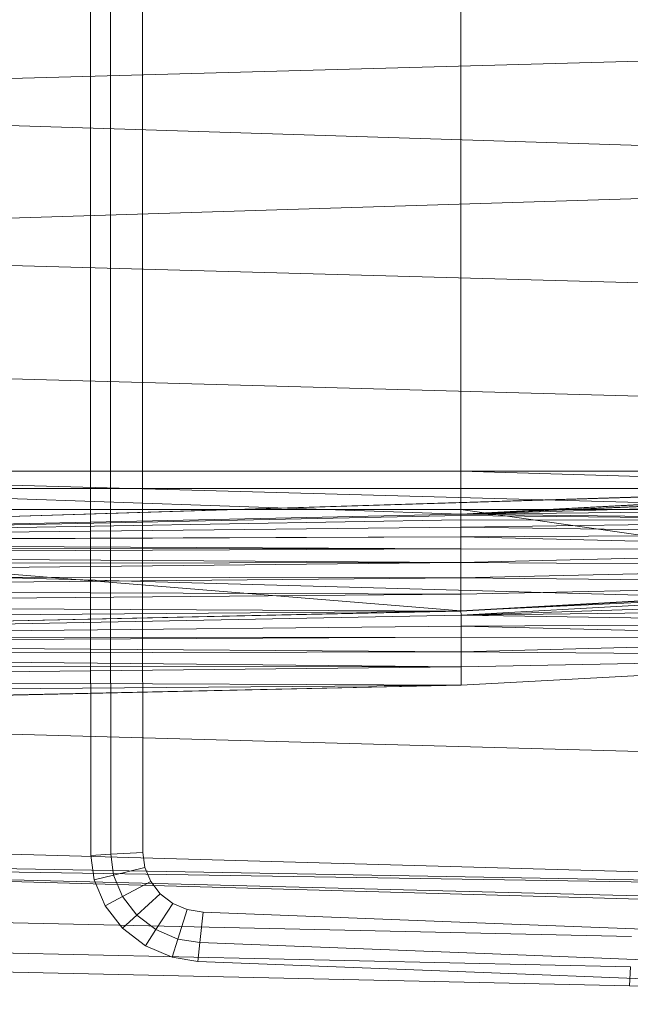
# Model space of a CAD drawing. Header units: metres. Extents: x 397.7 to 427.5, y 12.7 to 28.4.
# Tile 88 of 126: x 407.737 to 407.874, y 27.045 to 27.265. Entities that reach past the tile are written whole.
import ezdxf

# ---------------------------------------------------------------- set-up
doc = ezdxf.new("R2010")
doc.units = ezdxf.units.M
doc.layers.add('A-DETL-____-MBND', color=7, linetype='Continuous', lineweight=18)

# ---------------------------------------------------------------- blocks, each defined once
blk = doc.blocks.new('Family - Inodor P5-151237-08_TEL_P5')
at = {"layer": 'A-DETL-____-MBND', "color": 253, "true_color": 0xaaaaaa}
for p, q in [((0.19876, 0.12377), (0.19876, 0.27623)), ((0.19876, 0.12377), (0.19876, 0.27623)), ((0.2032, 0.12377), (0.2032, 0.27623)), ((0.2032, 0.12377), (0.2032, 0.27623)), ((0.2104, 0.27622), (0.2104, 0.12377)), ((0.2104, 0.27622), (0.2104, 0.12377)), ((0.2104, 0.27622), (0.2104, 0.12377)), ((0.2104, 0.12377), (0.2104, 0.27622)), ((0.28176, 0.13288), (0.28176, 0.26697)), ((0.28176, 0.13288), (0.28176, 0.26697)), ((0.28176, 0.26697), (0.28176, 0.13288)), ((0.28176, 0.13288), (0.28176, 0.26697)), ((0.51095, 0.22997), (0.00127, 0.2159)), ((0.51095, 0.19991), (0.00127, 0.2159)), ((0.51095, 0.19991), (0.00127, 0.18393)), ((0.51095, 0.16986), (0.00127, 0.18393)), ((0.51095, 0.14444), (0.00127, 0.15852)), ((0.51095, 0.12067), (0.00127, 0.13475)), ((0.52327, 0.1334), (0.00127, 0.11723)), ((0.28176, 0.13288), (0.00186, 0.13288)), ((0.28176, 0.13288), (0.00186, 0.13288)), ((0.28176, 0.12326), (0.00186, 0.13288)), ((0.28176, 0.12326), (0.00186, 0.13288)), ((0.00186, 0.13288), (0.28176, 0.13288)), ((0.28176, 0.13288), (0.00186, 0.13288)), ((0.00187, 0.11726), (0.52327, 0.1334)), ((0.00187, 0.11726), (0.52327, 0.1334)), ((0.00187, 0.11726), (0.51154, 0.13288)), ((0.00187, 0.11726), (0.51154, 0.13288)), ((0.39665, 0.13288), (0.28176, 0.13288)), ((0.28176, 0.13288), (0.28176, 0.12326)), ((0.39665, 0.1296), (0.28176, 0.13288)), ((0.39665, 0.13288), (0.28176, 0.13288)), ((0.39665, 0.1296), (0.28176, 0.13288)), ((0.28176, 0.12326), (0.28176, 0.13288)), ((0.28176, 0.12326), (0.51154, 0.13288)), ((0.28176, 0.12326), (0.51154, 0.13288)), ((0.28176, 0.13288), (0.39665, 0.13288)), ((0.28176, 0.13288), (0.28176, 0.12899)), ((0.39665, 0.13288), (0.28176, 0.13288)), ((0.28176, 0.12899), (0.28176, 0.13288)), ((0.00186, 0.12899), (0.28176, 0.12899)), ((0.28176, 0.12899), (0.00186, 0.12899)), ((0.39665, 0.1296), (0.28176, 0.12326)), ((0.28176, 0.12326), (0.39665, 0.1296)), ((0.28176, 0.12326), (0.39665, 0.1296)), ((0.28176, 0.12326), (0.39665, 0.1296)), ((0.39665, 0.12929), (0.28176, 0.12326)), ((0.28176, 0.12326), (0.39665, 0.12929)), ((0.28176, 0.12899), (0.39665, 0.12899)), ((0.28176, 0.12899), (0.28176, 0.12431)), ((0.39665, 0.12899), (0.28176, 0.12899)), ((0.28176, 0.12431), (0.28176, 0.12899)), ((0.39665, 0.12831), (0.28176, 0.12326)), ((0.28176, 0.12326), (0.39665, 0.12831)), ((0.39665, 0.12671), (0.28176, 0.12326)), ((0.28176, 0.12326), (0.39665, 0.12671)), ((0.00186, 0.12431), (0.28176, 0.12431)), ((0.28176, 0.12431), (0.00186, 0.12431)), ((0.28175, 0.10165), (0.00186, 0.12431)), ((0.28175, 0.10165), (0.00186, 0.12431)), ((0.1988, 0.04683), (0.19876, 0.12377)), ((0.1988, 0.04683), (0.19876, 0.12377)), ((0.20325, 0.0471), (0.2032, 0.12377)), ((0.20325, 0.0471), (0.2032, 0.12377)), ((0.2104, 0.12377), (0.21044, 0.04754)), ((0.2104, 0.12377), (0.21044, 0.04754)), ((0.2104, 0.12377), (0.21044, 0.04754)), ((0.21044, 0.04754), (0.2104, 0.12377)), ((0.28176, 0.12431), (0.28175, 0.10165)), ((0.28175, 0.10165), (0.28176, 0.12431)), ((0.39665, 0.12454), (0.28176, 0.12326)), ((0.28176, 0.12326), (0.39665, 0.12454)), ((0.28176, 0.12431), (0.39665, 0.12431)), ((0.39665, 0.12431), (0.28176, 0.12431)), ((0.39665, 0.10799), (0.28176, 0.12431)), ((0.39665, 0.10799), (0.28176, 0.12431)), ((0.28176, 0.12326), (0.00187, 0.11726)), ((0.00187, 0.11726), (0.28176, 0.12326)), ((0.00187, 0.11726), (0.28176, 0.12326)), ((0.00187, 0.11726), (0.28176, 0.12326)), ((0.28176, 0.12295), (0.00187, 0.11726)), ((0.00187, 0.11726), (0.28176, 0.12295)), ((0.28176, 0.12197), (0.00187, 0.11726)), ((0.00187, 0.11726), (0.28176, 0.12197)), ((0.39665, 0.12186), (0.28176, 0.12326)), ((0.39665, 0.12186), (0.28176, 0.12326)), ((0.28176, 0.12295), (0.28176, 0.12326)), ((0.28176, 0.12295), (0.28176, 0.12326)), ((0.39665, 0.12186), (0.28176, 0.12295)), ((0.39665, 0.12186), (0.28176, 0.12295)), ((0.28176, 0.12197), (0.28176, 0.12295)), ((0.28176, 0.12197), (0.28176, 0.12295)), ((0.39665, 0.12186), (0.28176, 0.12197)), ((0.39665, 0.12186), (0.28176, 0.12197)), ((0.28176, 0.12037), (0.28176, 0.12197)), ((0.28176, 0.12037), (0.28176, 0.12197)), ((0.39665, 0.12186), (0.28176, 0.12037)), ((0.28176, 0.12037), (0.39665, 0.12186)), ((0.28176, 0.12037), (0.00187, 0.11726)), ((0.00187, 0.11726), (0.28176, 0.12037)), ((0.39665, 0.11876), (0.28176, 0.12037)), ((0.39665, 0.11876), (0.28176, 0.12037)), ((0.28176, 0.11819), (0.28176, 0.12037)), ((0.28176, 0.11819), (0.28176, 0.12037)), ((0.28176, 0.11819), (0.00187, 0.11726)), ((0.00187, 0.11694), (0.28176, 0.11819)), ((0.00187, 0.11726), (0.28176, 0.11819)), ((0.00187, 0.11694), (0.28176, 0.11819)), ((0.28176, 0.11552), (0.00187, 0.11694)), ((0.28176, 0.11552), (0.00187, 0.11694)), ((0.39665, 0.11876), (0.28176, 0.11819)), ((0.28176, 0.11819), (0.39665, 0.11876)), ((0.39665, 0.11533), (0.28176, 0.11819)), ((0.28176, 0.11552), (0.28176, 0.11819)), ((0.39665, 0.11533), (0.28176, 0.11819)), ((0.28176, 0.11552), (0.28176, 0.11819)), ((0.28176, 0.11552), (0.00187, 0.11596)), ((0.28176, 0.11552), (0.00187, 0.11596)), ((0.28176, 0.11552), (0.00187, 0.11436)), ((0.00187, 0.11436), (0.28176, 0.11552)), ((0.39665, 0.11533), (0.28176, 0.11552)), ((0.39665, 0.11533), (0.28176, 0.11552)), ((0.28176, 0.11242), (0.28176, 0.11552)), ((0.28176, 0.11242), (0.28176, 0.11552)), ((0.39665, 0.11533), (0.28176, 0.11242)), ((0.28176, 0.11242), (0.39665, 0.11533)), ((0.51095, 0.09991), (0.00127, 0.11399)), ((0.28176, 0.11242), (0.00187, 0.11436)), ((0.28176, 0.11242), (0.00187, 0.11436)), ((0.28176, 0.11242), (0.00187, 0.11219)), ((0.00187, 0.10951), (0.28176, 0.11242)), ((0.00187, 0.11219), (0.28176, 0.11242)), ((0.00187, 0.10951), (0.28176, 0.11242)), ((0.39665, 0.11167), (0.28176, 0.11242)), ((0.39665, 0.11167), (0.28176, 0.11242)), ((0.28176, 0.10898), (0.28176, 0.11242)), ((0.28176, 0.10898), (0.28176, 0.11242)), ((0.39665, 0.11167), (0.28176, 0.10898)), ((0.28176, 0.10898), (0.39665, 0.11167)), ((0.28176, 0.10898), (0.00187, 0.10951)), ((0.28176, 0.10898), (0.00187, 0.10951)), ((0.28176, 0.10898), (0.00187, 0.10641)), ((0.00187, 0.10641), (0.28176, 0.10898)), ((0.39665, 0.1079), (0.28176, 0.10898)), ((0.39665, 0.1079), (0.28176, 0.10898)), ((0.28176, 0.10533), (0.28176, 0.10898)), ((0.28176, 0.10533), (0.28176, 0.10898)), ((0.28176, 0.10533), (0.00187, 0.10641)), ((0.28176, 0.10533), (0.00187, 0.10641)), ((0.39665, 0.10799), (0.28175, 0.10165)), ((0.28175, 0.10165), (0.39665, 0.10799)), ((0.3967, 0.10699), (0.28175, 0.10165)), ((0.28175, 0.10165), (0.3967, 0.10699)), ((0.39665, 0.1079), (0.28176, 0.10533)), ((0.28176, 0.10156), (0.39665, 0.1079)), ((0.28176, 0.10533), (0.39665, 0.1079)), ((0.28181, 0.10065), (0.3967, 0.10699)), ((0.28181, 0.10065), (0.3967, 0.10699)), ((0.28176, 0.10533), (0.00187, 0.10298)), ((0.00187, 0.10298), (0.28176, 0.10533)), ((0.28176, 0.10156), (0.28176, 0.10533)), ((0.28176, 0.10156), (0.28176, 0.10533)), ((0.3967, 0.10454), (0.28181, 0.10065)), ((0.28181, 0.10065), (0.3967, 0.10454)), ((0.28176, 0.10156), (0.00127, 0.09542)), ((0.28176, 0.10156), (0.00187, 0.10298)), ((0.28176, 0.10156), (0.00187, 0.10298)), ((0.28176, 0.10156), (0.00187, 0.09932)), ((0.00187, 0.09555), (0.28176, 0.10156)), ((0.00187, 0.09932), (0.28176, 0.10156)), ((0.00187, 0.09555), (0.28176, 0.10156)), ((0.28175, 0.10165), (0.00192, 0.09531)), ((0.00192, 0.09531), (0.28175, 0.10165)), ((0.28181, 0.10065), (0.28175, 0.10165)), ((0.28181, 0.10065), (0.28175, 0.10165)), ((0.3967, 0.1021), (0.28181, 0.10065)), ((0.28181, 0.10065), (0.3967, 0.1021)), ((0.28181, 0.10065), (0.00192, 0.09531)), ((0.00192, 0.09531), (0.28181, 0.10065)), ((0.3967, 0.09882), (0.28181, 0.10065)), ((0.3967, 0.09882), (0.28181, 0.10065)), ((0.28181, 0.0982), (0.28181, 0.10065)), ((0.28181, 0.0982), (0.28181, 0.10065)), ((0.28181, 0.0982), (0.00192, 0.09531)), ((0.00192, 0.09531), (0.28181, 0.0982)), ((0.3967, 0.09882), (0.28181, 0.0982)), ((0.28181, 0.0982), (0.3967, 0.09882)), ((0.3967, 0.0954), (0.28181, 0.0982)), ((0.3967, 0.0954), (0.28181, 0.0982)), ((0.28181, 0.09576), (0.28181, 0.0982)), ((0.28181, 0.09576), (0.28181, 0.0982)), ((0.28181, 0.09576), (0.00192, 0.09531)), ((0.00192, 0.09431), (0.28181, 0.09576)), ((0.00192, 0.09531), (0.28181, 0.09576)), ((0.00192, 0.09431), (0.28181, 0.09576)), ((0.3967, 0.0954), (0.28181, 0.09576)), ((0.3967, 0.0954), (0.28181, 0.09576)), ((0.28181, 0.09248), (0.28181, 0.09576)), ((0.28181, 0.09248), (0.28181, 0.09576)), ((0.3967, 0.0954), (0.28181, 0.09248)), ((0.28181, 0.09248), (0.3967, 0.0954)), ((0.28181, 0.09248), (0.00192, 0.09431)), ((0.28181, 0.09248), (0.00192, 0.09431)), ((0.28181, 0.09248), (0.00192, 0.09185)), ((0.00192, 0.09185), (0.28181, 0.09248)), ((0.28181, 0.08906), (0.00192, 0.09185)), ((0.28181, 0.08906), (0.00192, 0.09185)), ((0.39671, 0.09131), (0.28181, 0.09248)), ((0.28181, 0.08906), (0.28181, 0.09248)), ((0.39671, 0.09131), (0.28181, 0.09248)), ((0.28181, 0.08906), (0.28181, 0.09248)), ((0.39671, 0.09131), (0.28181, 0.08906)), ((0.28181, 0.08497), (0.39671, 0.09131)), ((0.28181, 0.08906), (0.39671, 0.09131)), ((0.28181, 0.08906), (0.00192, 0.08942)), ((0.28181, 0.08906), (0.00192, 0.08942)), ((0.28181, 0.08906), (0.00192, 0.08614)), ((0.00192, 0.08614), (0.28181, 0.08906)), ((0.28181, 0.08497), (0.28181, 0.08906)), ((0.28181, 0.08497), (0.28181, 0.08906)), ((0.28181, 0.08497), (0.00192, 0.08614)), ((0.28181, 0.08497), (0.00192, 0.08614)), ((0.28181, 0.08497), (0.00127, 0.07882)), ((0.28181, 0.08497), (0.00192, 0.08272)), ((0.00192, 0.07896), (0.28181, 0.08497)), ((0.00192, 0.08272), (0.28181, 0.08497)), ((0.00192, 0.07896), (0.28181, 0.08497)), ((0.51095, 0.06488), (0.00127, 0.07896)), ((0.51095, 0.03799), (0.00127, 0.05207)), ((0.51095, 0.03799), (0.00127, 0.04712)), ((0.20325, 0.0471), (0.1988, 0.04683)), ((0.1988, 0.04683), (0.20325, 0.0471)), ((0.19954, 0.04135), (0.1988, 0.04683)), ((0.19954, 0.04135), (0.1988, 0.04683)), ((0.21044, 0.04754), (0.20325, 0.0471)), ((0.20325, 0.0471), (0.21044, 0.04754)), ((0.20388, 0.04242), (0.20325, 0.0471)), ((0.20388, 0.04242), (0.20325, 0.0471)), ((0.21044, 0.04754), (0.2109, 0.04416)), ((0.21044, 0.04754), (0.2109, 0.04416)), ((0.21044, 0.04754), (0.2109, 0.04416)), ((0.2109, 0.04416), (0.21044, 0.04754)), ((0.51095, 0.03799), (0.00127, 0.04594)), ((0.51095, 0.03305), (0.00127, 0.04594)), ((0.51095, 0.03186), (0.00127, 0.04594)), ((0.2109, 0.04416), (0.20388, 0.04242)), ((0.20388, 0.04242), (0.2109, 0.04416)), ((0.2109, 0.04416), (0.21224, 0.041)), ((0.2109, 0.04416), (0.21224, 0.041)), ((0.2109, 0.04416), (0.21224, 0.041)), ((0.21224, 0.041), (0.2109, 0.04416)), ((0.20388, 0.04242), (0.19954, 0.04135)), ((0.19954, 0.04135), (0.20388, 0.04242)), ((0.20591, 0.03763), (0.20388, 0.04242)), ((0.20591, 0.03763), (0.20388, 0.04242)), ((0.20199, 0.03555), (0.19954, 0.04135)), ((0.20199, 0.03555), (0.19954, 0.04135)), ((0.21224, 0.041), (0.20591, 0.03763)), ((0.20591, 0.03763), (0.21224, 0.041)), ((0.21224, 0.041), (0.21437, 0.03826)), ((0.21224, 0.041), (0.21437, 0.03826)), ((0.21224, 0.041), (0.21437, 0.03826)), ((0.21437, 0.03826), (0.21224, 0.041)), ((0.20591, 0.03763), (0.20199, 0.03555)), ((0.20199, 0.03555), (0.20591, 0.03763)), ((0.20914, 0.03349), (0.20591, 0.03763)), ((0.20914, 0.03349), (0.20591, 0.03763)), ((0.21437, 0.03826), (0.20914, 0.03349)), ((0.20914, 0.03349), (0.21437, 0.03826)), ((0.21437, 0.03826), (0.21716, 0.03612)), ((0.21437, 0.03826), (0.21716, 0.03612)), ((0.21437, 0.03826), (0.21716, 0.03612)), ((0.21716, 0.03612), (0.21437, 0.03826)), ((0.00056, 0.03582), (0.31998, 0.0287)), ((0.00056, 0.03582), (0.31998, 0.0287)), ((0.2059, 0.03054), (0.20199, 0.03555)), ((0.2059, 0.03054), (0.20199, 0.03555)), ((0.21716, 0.03612), (0.21337, 0.03025)), ((0.21337, 0.03025), (0.21716, 0.03612)), ((0.21716, 0.03612), (0.22043, 0.03472)), ((0.21716, 0.03612), (0.22043, 0.03472)), ((0.21716, 0.03612), (0.22043, 0.03472)), ((0.22043, 0.03472), (0.21716, 0.03612)), ((0.20914, 0.03349), (0.2059, 0.03054)), ((0.2059, 0.03054), (0.20914, 0.03349)), ((0.21337, 0.03025), (0.20914, 0.03349)), ((0.21337, 0.03025), (0.20914, 0.03349)), ((0.22043, 0.03472), (0.21832, 0.02813)), ((0.21832, 0.02813), (0.22043, 0.03472)), ((0.22043, 0.03472), (0.22397, 0.03415)), ((0.22043, 0.03472), (0.22397, 0.03415)), ((0.22043, 0.03472), (0.22397, 0.03415)), ((0.22397, 0.03415), (0.22043, 0.03472)), ((0.22397, 0.03415), (0.22322, 0.02734)), ((0.22322, 0.02734), (0.22397, 0.03415)), ((0.22397, 0.03415), (0.28722, 0.03169)), ((0.22397, 0.03415), (0.28722, 0.03169)), ((0.22397, 0.03415), (0.28722, 0.03169)), ((0.28722, 0.03169), (0.22397, 0.03415)), ((0.28722, 0.03169), (0.41372, 0.02678)), ((0.28722, 0.03169), (0.41372, 0.02678)), ((0.28722, 0.03169), (0.41372, 0.02678)), ((0.41372, 0.02678), (0.28722, 0.03169)), ((0.00022, 0.02899), (0.31971, 0.02187)), ((0.00022, 0.02899), (0.31971, 0.02187)), ((0.21102, 0.02662), (0.2059, 0.03054)), ((0.21102, 0.02662), (0.2059, 0.03054)), ((0.21337, 0.03025), (0.21102, 0.02662)), ((0.21102, 0.02662), (0.21337, 0.03025)), ((0.21832, 0.02813), (0.21337, 0.03025)), ((0.21832, 0.02813), (0.21337, 0.03025)), ((0.21701, 0.02405), (0.21102, 0.02662)), ((0.21701, 0.02405), (0.21102, 0.02662)), ((0.21832, 0.02813), (0.21701, 0.02405)), ((0.21701, 0.02405), (0.21832, 0.02813)), ((0.22322, 0.02734), (0.21832, 0.02813)), ((0.22322, 0.02734), (0.21832, 0.02813)), ((0.22322, 0.02734), (0.22275, 0.02313)), ((0.22275, 0.02313), (0.22322, 0.02734)), ((0.28693, 0.02486), (0.22322, 0.02734)), ((0.28693, 0.02486), (0.22322, 0.02734)), ((0, 0.02477), (0.31954, 0.01764)), ((0, 0.02477), (0.31954, 0.01764)), ((0.41343, 0.01995), (0.28693, 0.02486)), ((0.41343, 0.01995), (0.28693, 0.02486)), ((0.22275, 0.02313), (0.21701, 0.02405)), ((0.22275, 0.02313), (0.21701, 0.02405)), ((0.28674, 0.02064), (0.22275, 0.02313)), ((0.28674, 0.02064), (0.22275, 0.02313)), ((0.41325, 0.01573), (0.28674, 0.02064)), ((0.41325, 0.01573), (0.28674, 0.02064)), ((0.31971, 0.02187), (0.31954, 0.01764)), ((0.31954, 0.01764), (0.31971, 0.02187)), ((0.31954, 0.01764), (0.47654, 0.01351)), ((0.31954, 0.01764), (0.47654, 0.01351))]:
    blk.add_line(p, q, dxfattribs=at)
blk = doc.blocks.new('LONDR55-XX_ZZ-ARQ-CAA-M3D-Londres55_ifc-1-08_TEL_P5')
at = {"layer": 'A-DETL-____-MBND', "color": 253, "lineweight": 18, "true_color": 0xaaaaaa}
blk.add_blockref('Family - Inodor P5-151237-08_TEL_P5', (407.55454, 27.03126), dxfattribs=at)

msp = doc.modelspace()

# ---------------------------------------------------------------- block references
at = {"lineweight": 5}
msp.add_blockref('LONDR55-XX_ZZ-ARQ-CAA-M3D-Londres55_ifc-1-08_TEL_P5', (0, 0), dxfattribs=at)

doc.saveas('drawing.dxf')
